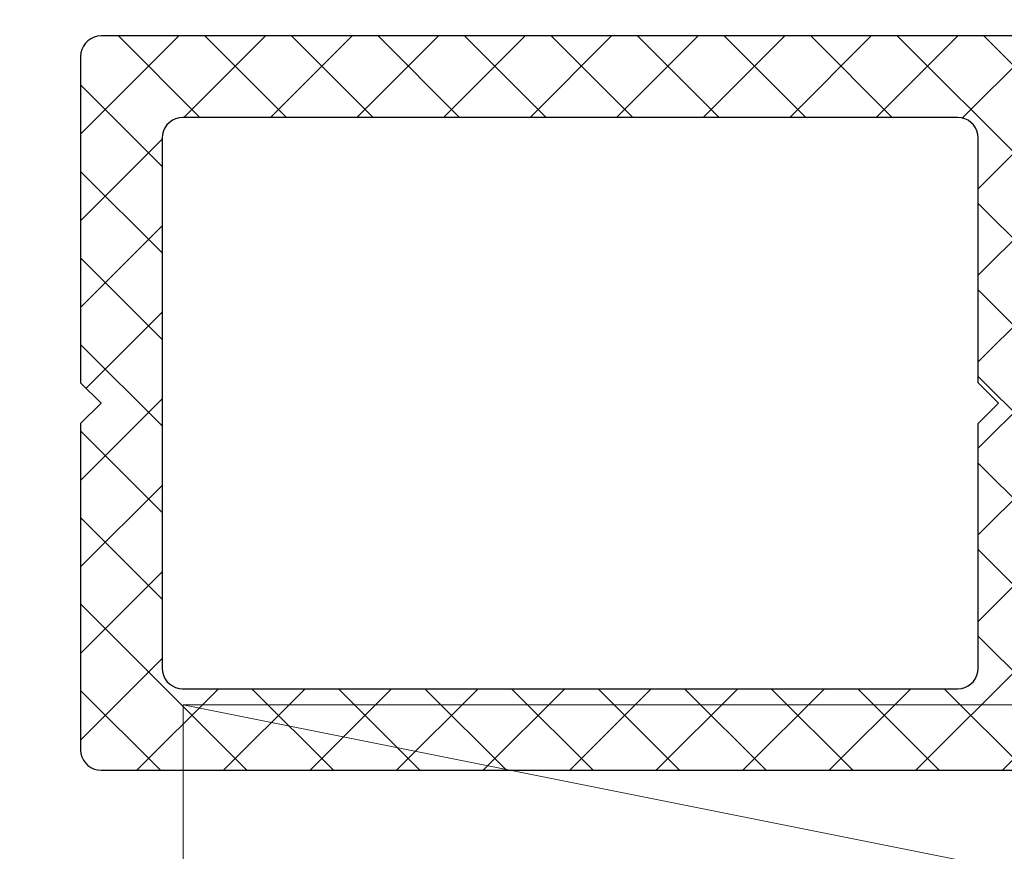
# Model space of a CAD drawing. Extents: x 4615668 to 9294084, y 5325188 to 10688993.
# Tile 88 of 256: x 4635731.48 to 4635733.9, y 5331661.27 to 5331663.31. Entities that reach past the tile are written whole.
import ezdxf
from ezdxf import colors
from ezdxf.entities.mleader import LeaderData, LeaderLine
from ezdxf.math import Vec2, Vec3

# ---------------------------------------------------------------- set-up
doc = ezdxf.new("R2010")
doc.units = 0
doc.header["$MEASUREMENT"] = 0
for name, color, linetype, lineweight in [('A_wymiary', 152, 'Continuous', 5), ('ATH 3-0', 102, 'Continuous', 5), ('Wymiat 100', 251, 'Continuous', 5)]:
    doc.layers.add(name, color=color, linetype=linetype, lineweight=lineweight)
doc.layers.add('CrossSectionsProfils', color=7, linetype='Continuous')
doc.layers.add('OPIS', color=7, linetype='Continuous')
doc.styles.get("Standard").update_dxf_attribs({"font": 'txt.shx'})

# ---------------------------------------------------------------- blocks, each defined once
blk = doc.blocks.new('*U5599')
at = {"color": 0, "linetype": 'ByBlock', "lineweight": -2, "transparency": 16777216}
blk.add_lwpolyline([(0, 0), (0, -338.4998), (40, -338.4998), (40, 0)], close=True, dxfattribs=at)
at = {"layer": 'ATH 3-0'}
blk.add_lwpolyline([(0, 0), (40, -8), (0, -16), (40, -24), (0, -32)], dxfattribs=at)
blk = doc.blocks.new('Hatch84421', base_point=(385, 59))
at = {"layer": 'CrossSectionsProfils', "color": 253, "true_color": 0xadadad}
for p, q in [((3.744, 22), (0, 25.744)), ((14.711, 22), (18, 25.289)), ((18, 22.594), (16, 24.594)), ((0, 22.138), (2.084, 24.222)), ((0, 20.017), (3.983, 24)), ((5.866, 22), (3.866, 24)), ((4.105, 22), (6.105, 24)), ((7.987, 22), (5.987, 24)), ((6.226, 22), (8.226, 24)), ((10.108, 22), (8.108, 24)), ((8.347, 22), (10.347, 24)), ((12.23, 22), (10.23, 24)), ((10.469, 22), (12.469, 24)), ((14.351, 22), (12.351, 24)), ((12.59, 22), (14.59, 24)), ((18, 20.472), (14.472, 24)), ((2.012, 21.611), (0, 23.623)), ((16, 21.167), (18, 23.167)), ((2, 19.502), (0, 21.502)), ((16, 19.046), (18, 21.046)), ((18, 18.351), (16, 20.351)), ((0, 17.895), (2, 19.895)), ((2, 17.38), (0, 19.38)), ((16, 16.925), (18, 18.925)), ((18, 16.23), (16, 18.23)), ((0, 15.774), (2, 17.774)), ((2, 15.259), (0, 17.259)), ((16, 14.804), (18, 16.804)), ((18, 14.108), (16, 16.108)), ((0, 13.653), (2, 15.653)), ((2, 13.138), (0, 15.138)), ((16, 12.682), (18, 14.682)), ((18, 11.987), (16, 13.987)), ((0, 11.531), (2, 13.531)), ((2, 11.016), (0, 13.016)), ((16, 10.561), (18, 12.561)), ((18, 9.866), (16, 11.866)), ((0, 9.41), (2, 11.41)), ((2, 8.895), (0, 10.895)), ((16, 8.44), (18, 10.44)), ((18, 7.744), (16, 9.744)), ((0, 7.289), (2, 9.289)), ((2, 6.774), (0, 8.774)), ((16, 6.318), (18, 8.318)), ((18, 5.623), (16, 7.623)), ((0, 5.167), (2, 7.167)), ((2, 4.652), (0, 6.652)), ((16, 4.197), (18, 6.197)), ((18, 3.502), (16, 5.502)), ((0, 3.046), (2, 5.046)), ((2, 2.531), (0, 4.531)), ((13.924, 0), (18, 4.076)), ((18, 1.38), (16, 3.38)), ((0, 0.925), (2, 2.925)), ((2.41, 0), (0, 2.41)), ((1.196, 0), (3.196, 2)), ((4.531, 0), (2.531, 2)), ((3.318, 0), (5.318, 2)), ((6.652, 0), (4.652, 2)), ((5.439, 0), (7.439, 2)), ((8.637, 0.137), (6.774, 2)), ((7.56, 0), (9.56, 2)), ((10.895, 0), (8.895, 2)), ((9.682, 0), (11.682, 2)), ((13.016, 0), (11.016, 2)), ((11.803, 0), (13.803, 2)), ((15.138, 0), (13.138, 2)), ((17.259, 0), (15.259, 2)), ((16.046, 0), (18, 1.954))]:
    blk.add_line(p, q, dxfattribs=at)
blk = doc.blocks.new('_009248', base_point=(23, -2))
at = {"layer": 'CrossSectionsProfils', "color": 1}
for p, q in [((0, 45.5), (0, 0.5)), ((18, 0.5), (18, 45.5)), ((9, 22.5), (8.5, 22)), ((9.5, 22), (9, 22.5)), ((2.329, 21.97), (2.25, 21.933)), ((2.413, 21.992), (2.329, 21.97)), ((2.5, 22), (2.413, 21.992)), ((8.5, 22), (2.5, 22)), ((15.5, 22), (9.5, 22)), ((15.587, 21.992), (15.5, 22)), ((15.671, 21.97), (15.587, 21.992)), ((15.75, 21.933), (15.671, 21.97)), ((2.067, 21.75), (2.03, 21.671)), ((2.117, 21.821), (2.067, 21.75)), ((2.179, 21.883), (2.117, 21.821)), ((2.25, 21.933), (2.179, 21.883)), ((15.821, 21.883), (15.75, 21.933)), ((15.883, 21.821), (15.821, 21.883)), ((15.933, 21.75), (15.883, 21.821)), ((15.97, 21.671), (15.933, 21.75)), ((2.008, 21.587), (2, 21.5)), ((2, 21.5), (2, 2.5)), ((2.03, 21.671), (2.008, 21.587)), ((15.992, 21.587), (15.97, 21.671)), ((16, 21.5), (15.992, 21.587)), ((16, 2.5), (16, 21.5)), ((2, 2.5), (2.008, 2.413)), ((15.992, 2.413), (16, 2.5)), ((2.008, 2.413), (2.03, 2.329)), ((2.03, 2.329), (2.067, 2.25)), ((2.067, 2.25), (2.117, 2.179)), ((2.117, 2.179), (2.179, 2.117)), ((15.821, 2.117), (15.883, 2.179)), ((15.883, 2.179), (15.933, 2.25)), ((15.933, 2.25), (15.97, 2.329)), ((15.97, 2.329), (15.992, 2.413)), ((2.179, 2.117), (2.25, 2.067)), ((2.25, 2.067), (2.329, 2.03)), ((2.329, 2.03), (2.413, 2.008)), ((2.413, 2.008), (2.5, 2)), ((2.5, 2), (15.5, 2)), ((15.5, 2), (15.587, 2.008)), ((15.587, 2.008), (15.671, 2.03)), ((15.671, 2.03), (15.75, 2.067)), ((15.75, 2.067), (15.821, 2.117)), ((0, 0.5), (0.008, 0.413)), ((8.5, 0), (9, 0.5)), ((9, 0.5), (9.5, 0)), ((17.992, 0.413), (18, 0.5)), ((0.008, 0.413), (0.03, 0.329)), ((0.03, 0.329), (0.067, 0.25)), ((0.067, 0.25), (0.117, 0.179)), ((17.883, 0.179), (17.933, 0.25)), ((17.933, 0.25), (17.97, 0.329)), ((17.97, 0.329), (17.992, 0.413)), ((0.117, 0.179), (0.179, 0.117)), ((0.179, 0.117), (0.25, 0.067)), ((0.25, 0.067), (0.329, 0.03)), ((0.329, 0.03), (0.413, 0.008)), ((0.413, 0.008), (0.5, 0)), ((0.5, 0), (8.5, 0)), ((9.5, 0), (17.5, 0)), ((17.5, 0), (17.587, 0.008)), ((17.587, 0.008), (17.671, 0.03)), ((17.671, 0.03), (17.75, 0.067)), ((17.75, 0.067), (17.821, 0.117)), ((17.821, 0.117), (17.883, 0.179))]:
    blk.add_line(p, q, dxfattribs=at)
at = {"layer": 'CrossSectionsProfils'}
blk.add_blockref('Hatch84421', (385, 59), dxfattribs=at)
blk = doc.blocks.new('G$CA57B7548')
at = {"layer": 'ATH 3-0', "lineweight": 5, "xscale": 0.1, "yscale": 0.1, "zscale": 0.1}
blk.add_blockref('*U5599', (2.8512, 45.8499, -155.7871), dxfattribs=at)
at = {"layer": 'CrossSectionsProfils', "xscale": -0.1, "yscale": -0.1, "zscale": 0.1, "rotation": 89.99999999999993}
blk.add_blockref('_009248', (2.4, 45.1895), dxfattribs=at)

msp = doc.modelspace()

# ---------------------------------------------------------------- block references
at = {"layer": 'Wymiat 100', "color": 5, "lineweight": 0, "ltscale": 40}
msp.add_blockref('G$CA57B7548', (4635729.0339, 5331615.7782), dxfattribs=at)

# ---------------------------------------------------------------- leaders
at = {"layer": 'A_wymiary', "ltscale": 40}
ml = msp.add_multileader_mtext('Standard', dxfattribs=at)
ml.set_content('{\\C146;\\c9000464;kątownik alu. 25x25\\P RAL kolor fasady}', color=4)
ml.set_leader_properties()
ml.build(insert=Vec2(0, 0))
ml.multileader.update_dxf_attribs({"text_right_attachment_type": 6, "dogleg_length": 0.036, "arrow_head_size": 0.018})
ctx = ml.context
ctx.base_point, ctx.char_height, ctx.arrow_head_size, ctx.landing_gap_size, ctx.plane_origin = Vec3(4635757.8222, 5331693.2776), 10, 0.018, 0.009, Vec3(4635861.8335, 5331692.3168)
ctx.right_attachment, ctx.text_align_type = 6, 2
notes = []
notes.append((ctx, [(0, (1, 1, 0), (4635757.7862, 5331693.2776), (1, 0), 0.036, [(0, [(4635745.9788, 5331661.3348)], 0, [])])]))
ctx.mtext.insert, ctx.mtext.width, ctx.mtext.defined_height, ctx.mtext.alignment, ctx.mtext.flow_direction = Vec3(4635926.1646, 5331699.9443), 1666.432067, 407.4804, 3, 5
at = {"layer": 'OPIS', "lineweight": 5, "ltscale": 0.7}
ml = msp.add_multileader_mtext('Standard', dxfattribs=at)
ml.set_content('obróbka alu surowa', color=4)
ml.set_leader_properties()
ml.build(insert=Vec2(0, 0))
ml.multileader.update_dxf_attribs({"text_left_attachment_type": 6, "text_right_attachment_type": 6, "dogleg_length": 1, "arrow_head_size": 1.5})
ctx = ml.context
ctx.base_point, ctx.char_height, ctx.arrow_head_size, ctx.landing_gap_size, ctx.plane_origin = Vec3(4635760.0802, 5331685.8115), 2, 1.5, 0.144, Vec3(4635573.5848, 5331642.0181)
ctx.left_attachment, ctx.right_attachment, ctx.text_align_type = 6, 6, 2
notes.append((ctx, [(0, (1, 1, 0), (4635759.0802, 5331685.8115), (1, 0), 1, [(0, [(4635749.6366, 5331658.7772)], 0, [])])]))
ctx.mtext.insert, ctx.mtext.width, ctx.mtext.defined_height, ctx.mtext.alignment, ctx.mtext.flow_direction = Vec3(4635794.5575, 5331688.2115), 1666.432067, 407.4804, 3, 5
ml = msp.add_multileader_mtext('Standard', dxfattribs=at)
ml.set_content('kotwa FBN M12/30', color=4)
ml.set_leader_properties()
ml.build(insert=Vec2(0, 0))
ml.multileader.update_dxf_attribs({"text_left_attachment_type": 6, "text_right_attachment_type": 6, "dogleg_length": 1, "arrow_head_size": 1.5})
ctx = ml.context
ctx.base_point, ctx.char_height, ctx.arrow_head_size, ctx.landing_gap_size, ctx.plane_origin = Vec3(4635770.7017, 5331668.252), 2, 1.5, 0.144, Vec3(4635578.915, 5331642.4089)
ctx.left_attachment, ctx.right_attachment, ctx.text_align_type = 6, 6, 2
notes.append((ctx, [(0, (1, 1, 0), (4635769.7017, 5331668.252), (1, 0), 1, [(0, [(4635748.3478, 5331636.2772)], 0, [])])]))
ctx.mtext.insert, ctx.mtext.width, ctx.mtext.defined_height, ctx.mtext.alignment, ctx.mtext.flow_direction = Vec3(4635801.179, 5331670.652), 1666.432067, 407.4804, 3, 5
for ctx, leaders in notes:
    for number, flags, end, landing, length, lines in leaders:
        leader = LeaderData()
        leader.index, (leader.has_last_leader_line, leader.has_dogleg_vector, leader.attachment_direction) = number, flags
        leader.last_leader_point, leader.dogleg_vector, leader.dogleg_length = Vec3(end), Vec3(landing), length
        for number, points, colour, breaks in lines:
            line = LeaderLine()
            line.index, line.vertices, line.color, line.breaks = number, Vec3.list(points), colors.encode_raw_color(colour), breaks
            leader.lines.append(line)
        ctx.leaders.append(leader)

doc.saveas('drawing.dxf')
